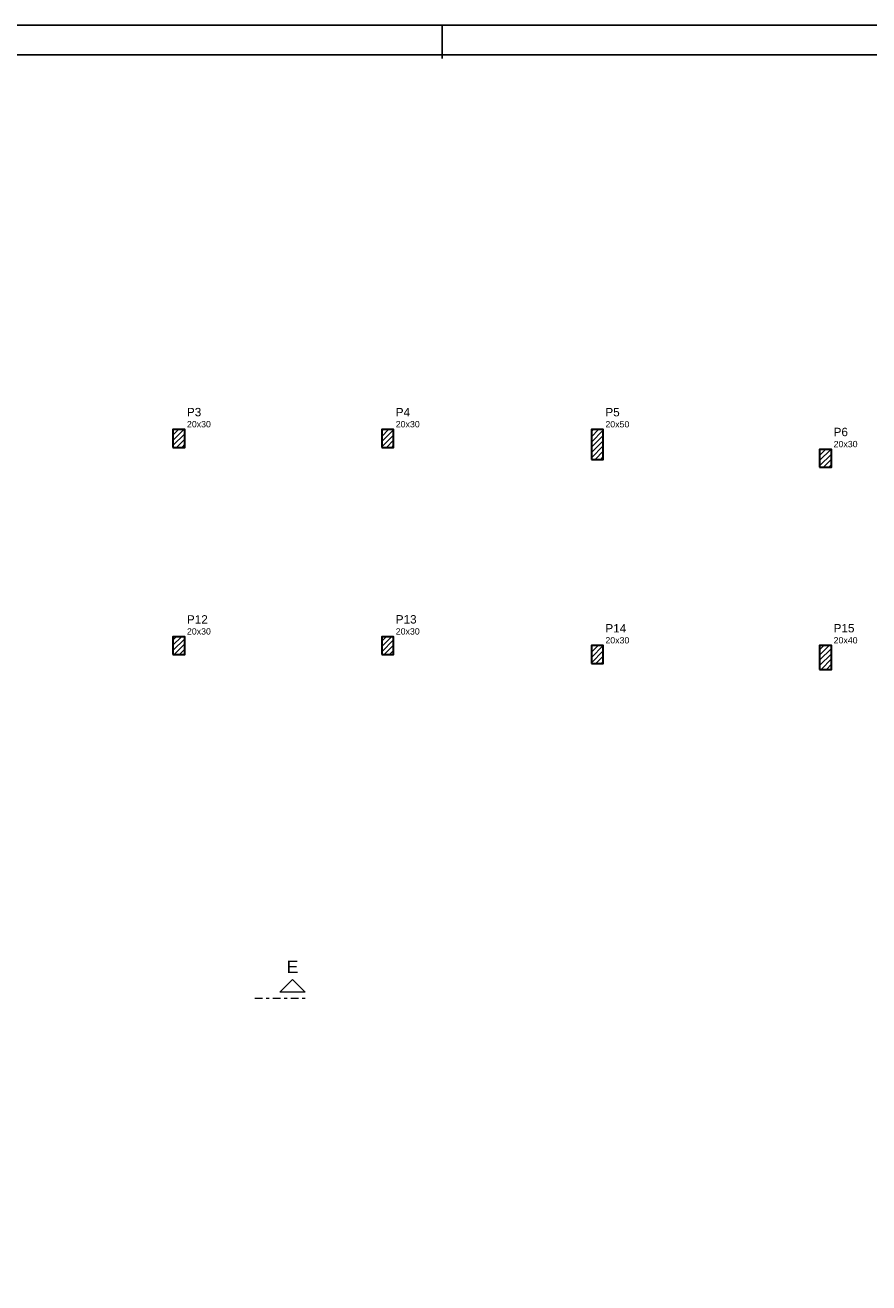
# Model space of a CAD drawing. Header units: millimetres. Extents: x 0 to 119, y 0 to 84.
# Tile 4 of 9: x 31 to 59, y 42 to 84. Entities that reach past the tile are written whole.
import ezdxf

# ---------------------------------------------------------------- set-up
doc = ezdxf.new("R2010")
doc.units = ezdxf.units.MM
doc.header["$MEASUREMENT"] = 0
doc.linetypes.add('DASHDOT', pattern=[2.54, 1.27, -0.635, 0, -0.635])
doc.linetypes.add('NULL', pattern=[0])
for name, color, linetype, lineweight in [('FO-Cortes', 9, 'DASHDOT', 5), ('FO-Hachura pilar que passa', 19, 'Continuous', 5), ('FO-Pilares', 4, 'Continuous', 30), ('FO-Textos dos pilares', 7, 'Continuous', 5)]:
    doc.layers.add(name, color=color, linetype=linetype, lineweight=lineweight)
doc.layers.add('SEDUC_MARF', color=1, linetype='Continuous')
doc.layers.add('SEDUC_MARGG', color=7, linetype='Continuous')
doc.styles.add('Arial', font='txt')

msp = doc.modelspace()

# ---------------------------------------------------------------- hatches: boundary and pattern name
at = {"layer": 'FO-Hachura pilar que passa', "linetype": 'Continuous'}
h = msp.add_hatch(dxfattribs=at)
h.set_pattern_fill('ANSI31', color=19, style=0)
h.paths.add_polyline_path([(35.8342, 69.8946), (36.0342, 69.8946), (36.2342, 69.8946), (36.2342, 70.1946), (36.2342, 70.4946), (36.0342, 70.4946), (35.8342, 70.4946), (35.8342, 70.1946)])
h = msp.add_hatch(dxfattribs=at)
h.set_pattern_fill('ANSI31', color=19, style=0)
h.paths.add_polyline_path([(42.8632, 69.8946), (43.0632, 69.8946), (43.2632, 69.8946), (43.2632, 70.1946), (43.2632, 70.4946), (43.0632, 70.4946), (42.8632, 70.4946), (42.8632, 70.1946)])
h = msp.add_hatch(dxfattribs=at)
h.set_pattern_fill('ANSI31', color=19, style=0)
h.paths.add_polyline_path([(49.9208, 69.4918), (50.1208, 69.4918), (50.3208, 69.4918), (50.3208, 69.9918), (50.3208, 70.4918), (50.1208, 70.4918), (49.9208, 70.4918), (49.9208, 69.9918)])
h = msp.add_hatch(dxfattribs=at)
h.set_pattern_fill('ANSI31', color=19, style=0)
h.paths.add_polyline_path([(57.603, 69.2258), (57.803, 69.2258), (58.003, 69.2258), (58.003, 69.5258), (58.003, 69.8258), (57.803, 69.8258), (57.603, 69.8258), (57.603, 69.5258)])
h = msp.add_hatch(dxfattribs=at)
h.set_pattern_fill('ANSI31', color=19, style=0)
h.paths.add_polyline_path([(35.8342, 62.923), (36.0342, 62.923), (36.2342, 62.923), (36.2342, 63.223), (36.2342, 63.523), (36.0342, 63.523), (35.8342, 63.523), (35.8342, 63.223)])
h = msp.add_hatch(dxfattribs=at)
h.set_pattern_fill('ANSI31', color=19, style=0)
h.paths.add_polyline_path([(42.8632, 62.923), (43.0632, 62.923), (43.2632, 62.923), (43.2632, 63.223), (43.2632, 63.523), (43.0632, 63.523), (42.8632, 63.523), (42.8632, 63.223)])
h = msp.add_hatch(dxfattribs=at)
h.set_pattern_fill('ANSI31', color=19, style=0)
h.paths.add_polyline_path([(49.9208, 62.6244), (50.1208, 62.6244), (50.3208, 62.6244), (50.3208, 62.9244), (50.3208, 63.2244), (50.1208, 63.2244), (49.9208, 63.2244), (49.9208, 62.9244)])
h = msp.add_hatch(dxfattribs=at)
h.set_pattern_fill('ANSI31', color=19, style=0)
h.paths.add_polyline_path([(57.603, 62.4244), (57.803, 62.4244), (58.003, 62.4244), (58.003, 62.8244), (58.003, 63.2244), (57.803, 63.2244), (57.603, 63.2244), (57.603, 62.8244)])

# ---------------------------------------------------------------- linework, layer by layer
at = {"layer": 'FO-Cortes', "ltscale": 0.2}
msp.add_line((38.5903, 51.3575), (40.2847, 51.3575), dxfattribs=at)
at = {"layer": 'FO-Cortes', "linetype": 'Continuous', "ltscale": 0.2}
msp.add_lwpolyline([(40.2847, 51.5693), (39.4375, 51.5693), (39.8611, 51.9929), (40.2847, 51.5693)], close=True, dxfattribs=at)
at = {"layer": 'FO-Pilares'}
for points in [[(35.8342, 69.8946), (36.0342, 69.8946), (36.2342, 69.8946), (36.2342, 70.1946), (36.2342, 70.4946), (36.0342, 70.4946), (35.8342, 70.4946), (35.8342, 70.1946), (35.8342, 69.8946)], [(42.8632, 69.8946), (43.0632, 69.8946), (43.2632, 69.8946), (43.2632, 70.1946), (43.2632, 70.4946), (43.0632, 70.4946), (42.8632, 70.4946), (42.8632, 70.1946), (42.8632, 69.8946)], [(49.9208, 69.4918), (50.1208, 69.4918), (50.3208, 69.4918), (50.3208, 69.9918), (50.3208, 70.4918), (50.1208, 70.4918), (49.9208, 70.4918), (49.9208, 69.9918), (49.9208, 69.4918)], [(57.603, 69.2258), (57.803, 69.2258), (58.003, 69.2258), (58.003, 69.5258), (58.003, 69.8258), (57.803, 69.8258), (57.603, 69.8258), (57.603, 69.5258), (57.603, 69.2258)], [(35.8342, 62.923), (36.0342, 62.923), (36.2342, 62.923), (36.2342, 63.223), (36.2342, 63.523), (36.0342, 63.523), (35.8342, 63.523), (35.8342, 63.223), (35.8342, 62.923)], [(42.8632, 62.923), (43.0632, 62.923), (43.2632, 62.923), (43.2632, 63.223), (43.2632, 63.523), (43.0632, 63.523), (42.8632, 63.523), (42.8632, 63.223), (42.8632, 62.923)], [(49.9208, 62.6244), (50.1208, 62.6244), (50.3208, 62.6244), (50.3208, 62.9244), (50.3208, 63.2244), (50.1208, 63.2244), (49.9208, 63.2244), (49.9208, 62.9244), (49.9208, 62.6244)], [(57.603, 62.4244), (57.803, 62.4244), (58.003, 62.4244), (58.003, 62.8244), (58.003, 63.2244), (57.803, 63.2244), (57.603, 63.2244), (57.603, 62.8244), (57.603, 62.4244)]]:
    msp.add_lwpolyline(points, close=True, dxfattribs=at)
at = {"layer": 'SEDUC_MARF'}
msp.add_line((44.9015, 84.1), (44.9015, 82.9804), dxfattribs=at)
msp.add_lwpolyline([(118.9, 84.1), (0, 84.1), (0, 0), (118.9, 0)], close=True, dxfattribs=at)
at = {"layer": 'SEDUC_MARGG'}
msp.add_lwpolyline([(2.5, 1), (117.9, 1), (117.9, 83.1), (2.5, 83.1), (2.5, 1)], dxfattribs=at)

# ---------------------------------------------------------------- texts
at = {"layer": 'FO-Cortes', "linetype": 'NULL', "ltscale": 0.2, "insert": (39.8612, 52.2046), "char_height": 0.4236, "width": 0.773711, "attachment_point": 8, "line_spacing_factor": 0.798, "style": 'Arial'}
msp.add_mtext('E', dxfattribs=at)
at = {"layer": 'FO-Textos dos pilares', "linetype": 'NULL', "attachment_point": 7, "line_spacing_factor": 0.798, "style": 'Arial'}
for s, insert, char_height, width in [('P3', (36.3052, 70.936), 0.2824, 0.954053), ('P4', (43.3342, 70.936), 0.2824, 0.954053), ('P5', (50.3912, 70.933), 0.2824, 0.954053), ('20x30', (36.3052, 70.5657), 0.2118, 1.580273), ('20x30', (43.3342, 70.5657), 0.2118, 1.580273), ('20x50', (50.3912, 70.5627), 0.2118, 1.580273), ('P6', (58.0732, 70.267), 0.2824, 0.954053), ('20x30', (58.0732, 69.8967), 0.2118, 1.580273), ('P12', (36.3052, 63.964), 0.2824, 1.387852), ('P13', (43.3342, 63.964), 0.2824, 1.387852), ('P14', (50.3912, 63.666), 0.2824, 1.387852), ('P15', (58.0732, 63.666), 0.2824, 1.387852), ('20x30', (36.3052, 63.5937), 0.2118, 1.580273), ('20x30', (43.3342, 63.5937), 0.2118, 1.580273), ('20x30', (50.3912, 63.2947), 0.2118, 1.580273), ('20x40', (58.0732, 63.2947), 0.2118, 1.580273)]:
    msp.add_mtext(s, dxfattribs=dict(at, insert=insert, char_height=char_height, width=width))

doc.saveas('drawing.dxf')
